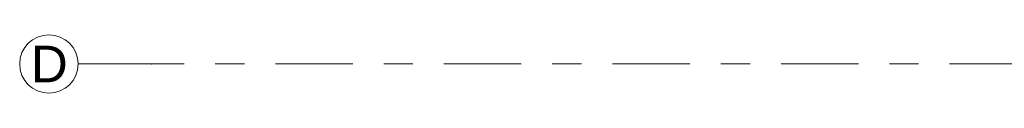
# Model space of a CAD drawing. Header units: metres. Extents: x -3.6 to 84.5, y -11 to 16.8.
# Tile 17 of 225: x -3.6 to -0.3, y 8.2 to 8.4. Entities that reach past the tile are written whole.
import ezdxf

# ---------------------------------------------------------------- set-up
doc = ezdxf.new("R2010")
doc.units = ezdxf.units.M
doc.header["$MEASUREMENT"] = 0
doc.linetypes.add('Strichlinie doppelt', pattern=[0.546806, 0.264583, -0.105833, 0.070556, -0.105833])
doc.layers.add('451 - Universal.Achsen Raster', color=7, linetype='Continuous')
doc.styles.add('ERSTELLTER_STIL_2', font='txt')

msp = doc.modelspace()

# ---------------------------------------------------------------- linework, layer by layer
at = {"layer": '451 - Universal.Achsen Raster', "color": 160, "linetype": 'Strichlinie doppelt', "lineweight": 9, "true_color": 0x3232ff}
for p, q in [((-3.175, 8.3), (-3.425, 8.3)), ((64.935, 8.3), (-3.175, 8.3))]:
    msp.add_line(p, q, dxfattribs=at)
at = {"layer": '451 - Universal.Achsen Raster', "color": 160, "linetype": 'Continuous', "lineweight": 9, "true_color": 0x3232ff}
msp.add_circle((-3.525, 8.3), 0.1, dxfattribs=at)
at = {"layer": '451 - Universal.Achsen Raster', "color": 160, "linetype": 'Strichlinie doppelt', "lineweight": 9, "true_color": 0x3232ff}
msp.add_point((-3.175, 8.3), dxfattribs=at)
msp.add_point((-3.175, 8.3), dxfattribs=at)

# ---------------------------------------------------------------- texts
at = {"layer": '451 - Universal.Achsen Raster', "color": 160, "lineweight": 9, "true_color": 0x3232ff, "insert": (-3.5867, 8.3625), "char_height": 0.125, "attachment_point": 1, "style": 'ERSTELLTER_STIL_2'}
msp.add_mtext('\\A1;{\\pql;\\pt0;\\fArial|b0|i0|c0|p38;D}', dxfattribs=at)

doc.saveas('drawing.dxf')
